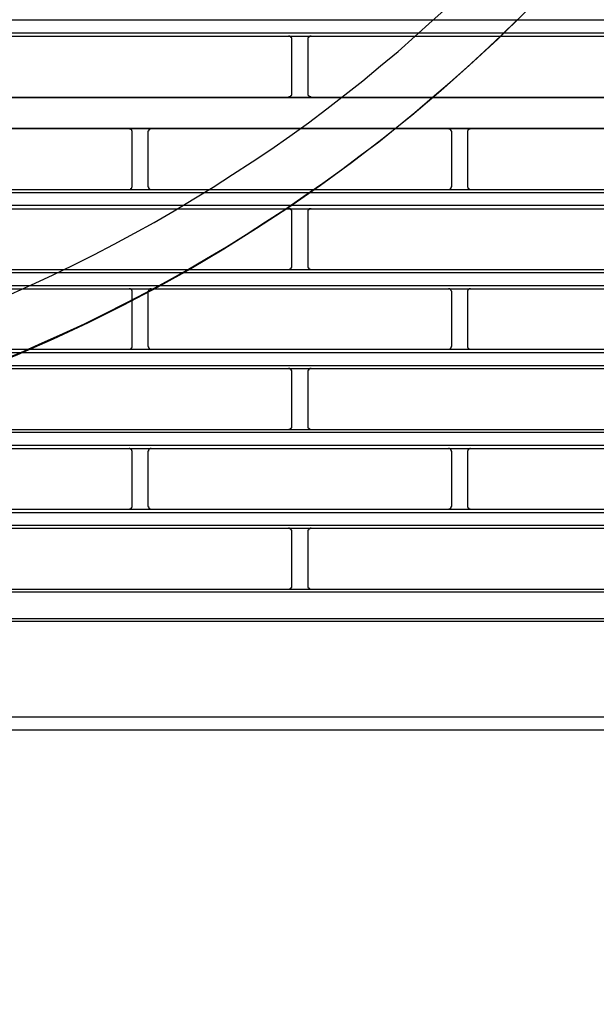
# Model space of a CAD drawing. Header units: millimetres. Extents: x 39871 to 53385, y 51832 to 57813.
# Tile 54 of 88: x 48596 to 48632, y 52623 to 52684. Entities that reach past the tile are written whole.
import ezdxf
from ezdxf import colors
from ezdxf.entities.mleader import LeaderData, LeaderLine
from ezdxf.math import Vec2, Vec3

# ---------------------------------------------------------------- set-up
doc = ezdxf.new("R2010")
doc.units = ezdxf.units.MM
doc.layers.add('AQUAREA', color=7, linetype='Continuous')
doc.layers.add('IS_KAN_OPIS', color=7, linetype='Continuous', lineweight=30)
doc.styles.add('ARIAL', font='ARIALN.TTF')

# ---------------------------------------------------------------- blocks, each defined once
blk = doc.blocks.new('SPLIT')
at = {"layer": 'AQUAREA'}
for points in [[(24697.09, -858.62), (24700.31, -857.15), (24703.53, -855.68), (24706.75, -854.14), (24709.97, -852.53), (24713.12, -850.85), (24716.27, -849.17), (24719.35, -847.49), (24722.43, -845.67), (24725.51, -843.85), (24728.52, -842.03), (24731.53, -840.07), (24734.54, -838.11), (24737.48, -836.15), (24740.42, -834.12), (24743.29, -832.02), (24746.16, -829.85), (24748.96, -827.68), (24751.76, -825.51), (24754.49, -823.2), (24757.22, -820.96), (24759.88, -818.58), (24762.54, -816.2), (24765.2, -813.82)], [(24695.34, -868.98), (24698.63, -867.65), (24701.92, -866.18), (24705.21, -864.71), (24708.5, -863.24), (24711.72, -861.63), (24714.87, -860.02), (24718.09, -858.34), (24721.24, -856.66), (24724.39, -854.91), (24727.47, -853.09), (24730.55, -851.27), (24733.63, -849.38), (24736.64, -847.42), (24739.65, -845.46), (24742.59, -843.43), (24745.53, -841.4), (24748.47, -839.3), (24751.34, -837.13), (24754.21, -834.96), (24757.01, -832.72), (24759.81, -830.41), (24762.54, -828.1), (24765.27, -825.79), (24767.93, -823.41), (24770.59, -820.96), (24773.18, -818.51), (24775.77, -815.99)], [(24308.59, -816.06), (24877.69, -816.06)], [(24308.59, -818.09), (24877.69, -818.09)], [(24308.59, -818.58), (24877.69, -818.58)], [(24740.7, -819.07), (24740.7, -819.07), (24740.7, -819), (24740.7, -818.93), (24740.7, -818.86), (24740.63, -818.86), (24740.63, -818.79), (24740.63, -818.72), (24740.56, -818.72), (24740.56, -818.65), (24740.49, -818.65), (24740.42, -818.65), (24740.42, -818.58), (24740.35, -818.58), (24740.28, -818.58), (24740.21, -818.58)], [(24743.71, -818.58), (24743.71, -818.58), (24743.64, -818.58), (24743.57, -818.58), (24743.5, -818.58), (24743.5, -818.65), (24743.43, -818.65), (24743.36, -818.65), (24743.36, -818.72), (24743.29, -818.72), (24743.29, -818.79), (24743.29, -818.86), (24743.22, -818.86), (24743.22, -818.93), (24743.22, -819), (24743.22, -819.07)], [(24740.7, -827.47), (24740.7, -819.07)], [(24743.22, -819.07), (24743.22, -827.47)], [(24308.59, -828.03), (24877.69, -828.03)], [(24308.59, -828.1), (24877.69, -828.1)], [(24740.21, -828.03), (24740.21, -828.03), (24740.28, -827.96), (24740.35, -827.96), (24740.42, -827.96), (24740.49, -827.96), (24740.49, -827.89), (24740.56, -827.89), (24740.56, -827.82), (24740.63, -827.82), (24740.63, -827.75), (24740.7, -827.75), (24740.7, -827.68), (24740.7, -827.61), (24740.7, -827.54), (24740.7, -827.47)], [(24743.22, -827.47), (24743.22, -827.54), (24743.22, -827.61), (24743.22, -827.68), (24743.22, -827.75), (24743.29, -827.75), (24743.29, -827.82), (24743.36, -827.82), (24743.36, -827.89), (24743.43, -827.89), (24743.43, -827.96), (24743.5, -827.96), (24743.57, -827.96), (24743.64, -827.96), (24743.71, -828.03)], [(24308.59, -832.86), (24877.69, -832.86)], [(24308.59, -832.93), (24877.69, -832.93)], [(24715.92, -833.42), (24715.92, -833.42), (24715.92, -833.35), (24715.92, -833.28), (24715.85, -833.28), (24715.85, -833.21), (24715.85, -833.14), (24715.78, -833.14), (24715.78, -833.07), (24715.71, -833.07), (24715.71, -833), (24715.64, -833), (24715.57, -833), (24715.5, -833), (24715.5, -832.93), (24715.43, -832.93)], [(24715.92, -841.89), (24715.92, -833.42)], [(24718.86, -832.93), (24718.86, -832.93), (24718.79, -832.93), (24718.79, -833), (24718.72, -833), (24718.65, -833), (24718.65, -833.07), (24718.58, -833.07), (24718.51, -833.07), (24718.51, -833.14), (24718.51, -833.21), (24718.44, -833.21), (24718.44, -833.28), (24718.44, -833.35), (24718.37, -833.35), (24718.37, -833.42)], [(24718.37, -833.42), (24718.37, -841.89)], [(24765.55, -833.42), (24765.55, -833.42), (24765.55, -833.35), (24765.48, -833.35), (24765.48, -833.28), (24765.48, -833.21), (24765.41, -833.21), (24765.41, -833.14), (24765.41, -833.07), (24765.34, -833.07), (24765.27, -833.07), (24765.27, -833), (24765.2, -833), (24765.13, -833), (24765.13, -832.93), (24765.06, -832.93)], [(24765.55, -841.89), (24765.55, -833.42)], [(24768.49, -832.93), (24768.49, -832.93), (24768.42, -832.93), (24768.42, -833), (24768.35, -833), (24768.28, -833), (24768.21, -833), (24768.21, -833.07), (24768.14, -833.07), (24768.14, -833.14), (24768.07, -833.14), (24768.07, -833.21), (24768.07, -833.28), (24768, -833.28), (24768, -833.35), (24768, -833.42)], [(24768, -833.42), (24768, -841.89)], [(24308.59, -842.38), (24877.69, -842.38)], [(24308.59, -842.87), (24877.69, -842.87)], [(24715.43, -842.38), (24715.43, -842.38), (24715.5, -842.38), (24715.57, -842.38), (24715.64, -842.38), (24715.64, -842.31), (24715.71, -842.31), (24715.71, -842.24), (24715.78, -842.24), (24715.78, -842.17), (24715.85, -842.17), (24715.85, -842.1), (24715.85, -842.03), (24715.92, -842.03), (24715.92, -841.96), (24715.92, -841.89)], [(24718.37, -841.89), (24718.37, -841.89), (24718.37, -841.96), (24718.44, -841.96), (24718.44, -842.03), (24718.44, -842.1), (24718.44, -842.17), (24718.51, -842.17), (24718.51, -842.24), (24718.58, -842.24), (24718.58, -842.31), (24718.65, -842.31), (24718.72, -842.31), (24718.72, -842.38), (24718.79, -842.38), (24718.86, -842.38)], [(24765.06, -842.38), (24765.06, -842.38), (24765.13, -842.38), (24765.2, -842.38), (24765.2, -842.31), (24765.27, -842.31), (24765.34, -842.31), (24765.34, -842.24), (24765.41, -842.24), (24765.41, -842.17), (24765.48, -842.17), (24765.48, -842.1), (24765.48, -842.03), (24765.48, -841.96), (24765.55, -841.96), (24765.55, -841.89)], [(24768, -841.89), (24768, -841.89), (24768, -841.96), (24768, -842.03), (24768.07, -842.03), (24768.07, -842.1), (24768.07, -842.17), (24768.14, -842.17), (24768.14, -842.24), (24768.21, -842.24), (24768.21, -842.31), (24768.28, -842.31), (24768.28, -842.38), (24768.35, -842.38), (24768.42, -842.38), (24768.49, -842.38)], [(24308.59, -844.83), (24877.69, -844.83)], [(24308.59, -845.39), (24877.69, -845.39)], [(24740.7, -845.88), (24740.7, -845.81), (24740.7, -845.74), (24740.7, -845.67), (24740.7, -845.6), (24740.63, -845.6), (24740.63, -845.53), (24740.56, -845.53), (24740.56, -845.46), (24740.49, -845.46), (24740.49, -845.39), (24740.42, -845.39), (24740.35, -845.39), (24740.28, -845.39), (24740.21, -845.39)], [(24740.7, -854.28), (24740.7, -845.88)], [(24743.71, -845.39), (24743.71, -845.39), (24743.64, -845.39), (24743.57, -845.39), (24743.5, -845.39), (24743.43, -845.39), (24743.43, -845.46), (24743.36, -845.46), (24743.36, -845.53), (24743.29, -845.53), (24743.29, -845.6), (24743.22, -845.6), (24743.22, -845.67), (24743.22, -845.74), (24743.22, -845.81), (24743.22, -845.88)], [(24743.22, -845.88), (24743.22, -854.28)], [(24308.59, -854.77), (24877.69, -854.77)], [(24308.59, -855.26), (24877.69, -855.26)], [(24740.21, -854.77), (24740.21, -854.77), (24740.28, -854.77), (24740.35, -854.77), (24740.42, -854.77), (24740.42, -854.7), (24740.49, -854.7), (24740.56, -854.7), (24740.56, -854.63), (24740.63, -854.63), (24740.63, -854.56), (24740.63, -854.49), (24740.7, -854.49), (24740.7, -854.42), (24740.7, -854.35), (24740.7, -854.28)], [(24743.22, -854.28), (24743.22, -854.28), (24743.22, -854.35), (24743.22, -854.42), (24743.22, -854.49), (24743.29, -854.49), (24743.29, -854.56), (24743.29, -854.63), (24743.36, -854.63), (24743.36, -854.7), (24743.43, -854.7), (24743.5, -854.7), (24743.5, -854.77), (24743.57, -854.77), (24743.64, -854.77), (24743.71, -854.77)], [(24308.59, -857.29), (24877.69, -857.29)], [(24308.59, -857.78), (24877.69, -857.78)], [(24715.92, -858.27), (24715.92, -858.27), (24715.92, -858.2), (24715.92, -858.13), (24715.92, -858.06), (24715.85, -858.06), (24715.85, -857.99), (24715.78, -857.92), (24715.71, -857.85), (24715.64, -857.85), (24715.64, -857.78), (24715.57, -857.78), (24715.5, -857.78), (24715.43, -857.78)], [(24715.92, -866.67), (24715.92, -858.27)], [(24718.86, -857.78), (24718.86, -857.78), (24718.79, -857.78), (24718.72, -857.78), (24718.65, -857.78), (24718.65, -857.85), (24718.58, -857.85), (24718.58, -857.92), (24718.51, -857.92), (24718.51, -857.99), (24718.44, -857.99), (24718.44, -858.06), (24718.44, -858.13), (24718.37, -858.2), (24718.37, -858.27)], [(24718.37, -858.27), (24718.37, -866.67)], [(24765.55, -858.27), (24765.55, -858.27), (24765.55, -858.2), (24765.48, -858.13), (24765.48, -858.06), (24765.48, -857.99), (24765.41, -857.99), (24765.41, -857.92), (24765.34, -857.92), (24765.34, -857.85), (24765.27, -857.85), (24765.27, -857.78), (24765.2, -857.78), (24765.13, -857.78), (24765.06, -857.78)], [(24765.55, -866.67), (24765.55, -858.27)], [(24768.49, -857.78), (24768.49, -857.78), (24768.42, -857.78), (24768.35, -857.78), (24768.28, -857.78), (24768.28, -857.85), (24768.21, -857.85), (24768.14, -857.92), (24768.07, -857.92), (24768.07, -857.99), (24768.07, -858.06), (24768, -858.06), (24768, -858.13), (24768, -858.2), (24768, -858.27)], [(24768, -858.27), (24768, -866.67)], [(24308.59, -867.16), (24877.69, -867.16)], [(24308.59, -867.65), (24877.69, -867.65)], [(24715.43, -867.16), (24715.43, -867.16), (24715.5, -867.16), (24715.57, -867.16), (24715.64, -867.16), (24715.64, -867.09), (24715.71, -867.09), (24715.78, -867.09), (24715.78, -867.02), (24715.85, -866.95), (24715.85, -866.88), (24715.92, -866.88), (24715.92, -866.81), (24715.92, -866.74), (24715.92, -866.67)], [(24718.37, -866.67), (24718.37, -866.67), (24718.37, -866.74), (24718.44, -866.81), (24718.44, -866.88), (24718.44, -866.95), (24718.51, -866.95), (24718.51, -867.02), (24718.58, -867.02), (24718.58, -867.09), (24718.65, -867.09), (24718.65, -867.16), (24718.72, -867.16), (24718.79, -867.16), (24718.86, -867.16)], [(24765.06, -867.16), (24765.06, -867.16), (24765.13, -867.16), (24765.2, -867.16), (24765.27, -867.16), (24765.27, -867.09), (24765.34, -867.09), (24765.34, -867.02), (24765.41, -867.02), (24765.41, -866.95), (24765.48, -866.95), (24765.48, -866.88), (24765.48, -866.81), (24765.55, -866.74), (24765.55, -866.67)], [(24768, -866.67), (24768, -866.67), (24768, -866.74), (24768, -866.81), (24768, -866.88), (24768.07, -866.88), (24768.07, -866.95), (24768.07, -867.02), (24768.14, -867.02), (24768.14, -867.09), (24768.21, -867.09), (24768.28, -867.09), (24768.28, -867.16), (24768.35, -867.16), (24768.42, -867.16), (24768.49, -867.16)], [(24308.59, -869.68), (24877.69, -869.68)], [(24308.59, -870.17), (24877.69, -870.17)], [(24740.7, -870.66), (24740.7, -870.66), (24740.7, -870.59), (24740.7, -870.52), (24740.7, -870.45), (24740.63, -870.45), (24740.63, -870.38), (24740.63, -870.31), (24740.56, -870.31), (24740.56, -870.24), (24740.49, -870.24), (24740.42, -870.24), (24740.42, -870.17), (24740.35, -870.17), (24740.28, -870.17), (24740.21, -870.17)], [(24740.7, -879.06), (24740.7, -870.66)], [(24743.71, -870.17), (24743.71, -870.17), (24743.64, -870.17), (24743.57, -870.17), (24743.5, -870.17), (24743.5, -870.24), (24743.43, -870.24), (24743.36, -870.24), (24743.36, -870.31), (24743.29, -870.31), (24743.29, -870.38), (24743.29, -870.45), (24743.22, -870.45), (24743.22, -870.52), (24743.22, -870.59), (24743.22, -870.66)], [(24743.22, -870.66), (24743.22, -879.06)], [(24308.59, -879.62), (24877.69, -879.62)], [(24308.59, -880.04), (24877.69, -880.04)], [(24740.21, -879.62), (24740.21, -879.62), (24740.28, -879.62), (24740.28, -879.55), (24740.35, -879.55), (24740.42, -879.55), (24740.49, -879.55), (24740.49, -879.48), (24740.56, -879.48), (24740.56, -879.41), (24740.63, -879.41), (24740.63, -879.34), (24740.7, -879.34), (24740.7, -879.27), (24740.7, -879.2), (24740.7, -879.13), (24740.7, -879.06)], [(24743.22, -879.06), (24743.22, -879.13), (24743.22, -879.2), (24743.22, -879.27), (24743.22, -879.34), (24743.29, -879.34), (24743.29, -879.41), (24743.36, -879.41), (24743.36, -879.48), (24743.43, -879.48), (24743.43, -879.55), (24743.5, -879.55), (24743.57, -879.55), (24743.64, -879.55), (24743.64, -879.62), (24743.71, -879.62)], [(24308.59, -882.07), (24877.69, -882.07)], [(24308.59, -882.56), (24877.69, -882.56)], [(24715.92, -883.05), (24715.92, -883.05), (24715.92, -882.98), (24715.92, -882.91), (24715.85, -882.91), (24715.85, -882.84), (24715.85, -882.77), (24715.78, -882.77), (24715.78, -882.7), (24715.71, -882.7), (24715.71, -882.63), (24715.64, -882.63), (24715.57, -882.56), (24715.5, -882.56), (24715.43, -882.56)], [(24715.92, -883.05), (24715.92, -883.05), (24715.92, -882.98), (24715.92, -882.91), (24715.85, -882.91), (24715.85, -882.84), (24715.85, -882.77), (24715.78, -882.77), (24715.78, -882.7), (24715.71, -882.7), (24715.71, -882.63), (24715.64, -882.63), (24715.57, -882.56), (24715.5, -882.56), (24715.43, -882.56)], [(24715.92, -891.52), (24715.92, -883.05)], [(24715.92, -891.52), (24715.92, -883.05)], [(24718.86, -882.56), (24718.86, -882.56), (24718.79, -882.56), (24718.72, -882.56), (24718.72, -882.63), (24718.65, -882.63), (24718.58, -882.63), (24718.58, -882.7), (24718.51, -882.7), (24718.51, -882.77), (24718.44, -882.77), (24718.44, -882.84), (24718.44, -882.91), (24718.44, -882.98), (24718.37, -882.98), (24718.37, -883.05)], [(24718.86, -882.56), (24718.86, -882.56), (24718.79, -882.56), (24718.72, -882.56), (24718.72, -882.63), (24718.65, -882.63), (24718.58, -882.63), (24718.58, -882.7), (24718.51, -882.7), (24718.51, -882.77), (24718.44, -882.77), (24718.44, -882.84), (24718.44, -882.91), (24718.44, -882.98), (24718.37, -882.98), (24718.37, -883.05)], [(24718.37, -883.05), (24718.37, -891.52)], [(24718.37, -883.05), (24718.37, -891.52)], [(24765.55, -883.05), (24765.55, -883.05), (24765.55, -882.98), (24765.48, -882.98), (24765.48, -882.91), (24765.48, -882.84), (24765.48, -882.77), (24765.41, -882.77), (24765.41, -882.7), (24765.34, -882.7), (24765.34, -882.63), (24765.27, -882.63), (24765.2, -882.63), (24765.2, -882.56), (24765.13, -882.56), (24765.06, -882.56)], [(24765.55, -883.05), (24765.55, -883.05), (24765.55, -882.98), (24765.48, -882.98), (24765.48, -882.91), (24765.48, -882.84), (24765.48, -882.77), (24765.41, -882.77), (24765.41, -882.7), (24765.34, -882.7), (24765.34, -882.63), (24765.27, -882.63), (24765.2, -882.63), (24765.2, -882.56), (24765.13, -882.56), (24765.06, -882.56)], [(24765.55, -891.52), (24765.55, -883.05)], [(24765.55, -891.52), (24765.55, -883.05)], [(24768.49, -882.56), (24768.49, -882.56), (24768.42, -882.56), (24768.35, -882.56), (24768.28, -882.63), (24768.21, -882.63), (24768.21, -882.7), (24768.14, -882.7), (24768.14, -882.77), (24768.07, -882.77), (24768.07, -882.84), (24768.07, -882.91), (24768, -882.91), (24768, -882.98), (24768, -883.05)], [(24768.49, -882.56), (24768.49, -882.56), (24768.42, -882.56), (24768.35, -882.56), (24768.28, -882.63), (24768.21, -882.63), (24768.21, -882.7), (24768.14, -882.7), (24768.14, -882.77), (24768.07, -882.77), (24768.07, -882.84), (24768.07, -882.91), (24768, -882.91), (24768, -882.98), (24768, -883.05)], [(24768, -883.05), (24768, -891.52)], [(24768, -883.05), (24768, -891.52)], [(24343.87, -892.01), (24842.41, -892.01)], [(24343.87, -892.01), (24842.41, -892.01)], [(24715.43, -892.01), (24715.43, -892.01), (24715.5, -892.01), (24715.5, -891.94), (24715.57, -891.94), (24715.64, -891.94), (24715.71, -891.94), (24715.71, -891.87), (24715.78, -891.87), (24715.78, -891.8), (24715.85, -891.8), (24715.85, -891.73), (24715.85, -891.66), (24715.92, -891.66), (24715.92, -891.59), (24715.92, -891.52)], [(24715.43, -892.01), (24715.43, -892.01), (24715.5, -892.01), (24715.5, -891.94), (24715.57, -891.94), (24715.64, -891.94), (24715.71, -891.94), (24715.71, -891.87), (24715.78, -891.87), (24715.78, -891.8), (24715.85, -891.8), (24715.85, -891.73), (24715.85, -891.66), (24715.92, -891.66), (24715.92, -891.59), (24715.92, -891.52)], [(24718.37, -891.52), (24718.37, -891.52), (24718.37, -891.59), (24718.44, -891.59), (24718.44, -891.66), (24718.44, -891.73), (24718.51, -891.73), (24718.51, -891.8), (24718.51, -891.87), (24718.58, -891.87), (24718.65, -891.87), (24718.65, -891.94), (24718.72, -891.94), (24718.79, -891.94), (24718.79, -892.01), (24718.86, -892.01)], [(24718.37, -891.52), (24718.37, -891.52), (24718.37, -891.59), (24718.44, -891.59), (24718.44, -891.66), (24718.44, -891.73), (24718.51, -891.73), (24718.51, -891.8), (24718.51, -891.87), (24718.58, -891.87), (24718.65, -891.87), (24718.65, -891.94), (24718.72, -891.94), (24718.79, -891.94), (24718.79, -892.01), (24718.86, -892.01)], [(24765.06, -892.01), (24765.06, -892.01), (24765.13, -892.01), (24765.13, -891.94), (24765.2, -891.94), (24765.27, -891.94), (24765.27, -891.87), (24765.34, -891.87), (24765.41, -891.87), (24765.41, -891.8), (24765.41, -891.73), (24765.48, -891.73), (24765.48, -891.66), (24765.48, -891.59), (24765.55, -891.59), (24765.55, -891.52)], [(24765.06, -892.01), (24765.06, -892.01), (24765.13, -892.01), (24765.13, -891.94), (24765.2, -891.94), (24765.27, -891.94), (24765.27, -891.87), (24765.34, -891.87), (24765.41, -891.87), (24765.41, -891.8), (24765.41, -891.73), (24765.48, -891.73), (24765.48, -891.66), (24765.48, -891.59), (24765.55, -891.59), (24765.55, -891.52)], [(24768, -891.52), (24768, -891.52), (24768, -891.59), (24768, -891.66), (24768.07, -891.66), (24768.07, -891.73), (24768.07, -891.8), (24768.14, -891.8), (24768.14, -891.87), (24768.21, -891.87), (24768.21, -891.94), (24768.28, -891.94), (24768.35, -891.94), (24768.42, -891.94), (24768.42, -892.01), (24768.49, -892.01)], [(24768, -891.52), (24768, -891.52), (24768, -891.59), (24768, -891.66), (24768.07, -891.66), (24768.07, -891.73), (24768.07, -891.8), (24768.14, -891.8), (24768.14, -891.87), (24768.21, -891.87), (24768.21, -891.94), (24768.28, -891.94), (24768.35, -891.94), (24768.42, -891.94), (24768.42, -892.01), (24768.49, -892.01)], [(24343.87, -892.5), (24842.41, -892.5)], [(24343.87, -894.46), (24842.41, -894.46)], [(24343.87, -894.95), (24842.41, -894.95)], [(24343.87, -894.95), (24842.41, -894.95)], [(24740.7, -895.44), (24740.7, -895.44), (24740.7, -895.37), (24740.7, -895.3), (24740.7, -895.23), (24740.63, -895.23), (24740.63, -895.16), (24740.56, -895.16), (24740.56, -895.09), (24740.49, -895.09), (24740.49, -895.02), (24740.42, -895.02), (24740.35, -895.02), (24740.35, -894.95), (24740.28, -894.95), (24740.21, -894.95)], [(24740.7, -895.44), (24740.7, -895.44), (24740.7, -895.37), (24740.7, -895.3), (24740.7, -895.23), (24740.63, -895.23), (24740.63, -895.16), (24740.56, -895.16), (24740.56, -895.09), (24740.49, -895.09), (24740.49, -895.02), (24740.42, -895.02), (24740.35, -895.02), (24740.35, -894.95), (24740.28, -894.95), (24740.21, -894.95)], [(24743.71, -894.95), (24743.71, -894.95), (24743.64, -894.95), (24743.57, -894.95), (24743.57, -895.02), (24743.5, -895.02), (24743.43, -895.02), (24743.43, -895.09), (24743.36, -895.09), (24743.36, -895.16), (24743.29, -895.16), (24743.29, -895.23), (24743.22, -895.23), (24743.22, -895.3), (24743.22, -895.37), (24743.22, -895.44)], [(24743.71, -894.95), (24743.71, -894.95), (24743.64, -894.95), (24743.57, -894.95), (24743.57, -895.02), (24743.5, -895.02), (24743.43, -895.02), (24743.43, -895.09), (24743.36, -895.09), (24743.36, -895.16), (24743.29, -895.16), (24743.29, -895.23), (24743.22, -895.23), (24743.22, -895.3), (24743.22, -895.37), (24743.22, -895.44)], [(24740.7, -903.91), (24740.7, -895.44)], [(24740.7, -903.91), (24740.7, -895.44)], [(24743.22, -895.44), (24743.22, -903.91)], [(24743.22, -895.44), (24743.22, -903.91)], [(24308.59, -904.4), (24877.69, -904.4)], [(24740.21, -904.4), (24740.21, -904.4), (24740.28, -904.4), (24740.35, -904.4), (24740.35, -904.33), (24740.42, -904.33), (24740.49, -904.33), (24740.49, -904.26), (24740.56, -904.26), (24740.56, -904.19), (24740.63, -904.19), (24740.63, -904.12), (24740.7, -904.12), (24740.7, -904.05), (24740.7, -903.98), (24740.7, -903.91)], [(24740.21, -904.4), (24740.21, -904.4), (24740.28, -904.4), (24740.35, -904.4), (24740.35, -904.33), (24740.42, -904.33), (24740.49, -904.33), (24740.49, -904.26), (24740.56, -904.26), (24740.56, -904.19), (24740.63, -904.19), (24740.63, -904.12), (24740.7, -904.12), (24740.7, -904.05), (24740.7, -903.98), (24740.7, -903.91)], [(24743.22, -903.91), (24743.22, -903.91), (24743.22, -903.98), (24743.22, -904.05), (24743.22, -904.12), (24743.29, -904.12), (24743.29, -904.19), (24743.36, -904.19), (24743.36, -904.26), (24743.43, -904.26), (24743.43, -904.33), (24743.5, -904.33), (24743.57, -904.33), (24743.57, -904.4), (24743.64, -904.4), (24743.71, -904.4)], [(24743.22, -903.91), (24743.22, -903.91), (24743.22, -903.98), (24743.22, -904.05), (24743.22, -904.12), (24743.29, -904.12), (24743.29, -904.19), (24743.36, -904.19), (24743.36, -904.26), (24743.43, -904.26), (24743.43, -904.33), (24743.5, -904.33), (24743.57, -904.33), (24743.57, -904.4), (24743.64, -904.4), (24743.71, -904.4)], [(24308.59, -904.82), (24877.69, -904.82)], [(24308.59, -908.95), (24877.69, -908.95)], [(24308.59, -909.37), (24877.69, -909.37)], [(24316, -924.21), (24870.27, -924.21)], [(24316.35, -926.24), (24869.92, -926.24)]]:
    blk.add_lwpolyline(points, dxfattribs=at)
blk.add_open_spline([(24849.6, -639.5), (24849.6, -502.51), (24738.55, -391.46), (24601.57, -391.46), (24464.58, -391.46), (24353.54, -502.51), (24353.54, -639.5), (24353.54, -776.48), (24464.58, -887.53), (24601.57, -887.53), (24738.55, -887.53), (24849.6, -776.48), (24849.6, -639.5)], degree=3, knots=[0, 0, 0, 0, 1, 1, 1, 2, 2, 2, 3, 3, 3, 4, 4, 4, 4], dxfattribs=at)
blk = doc.blocks.new('_None')

msp = doc.modelspace()

# ---------------------------------------------------------------- block references
at = {"lineweight": 13, "xscale": 0.4, "yscale": 0.4, "zscale": 0.4}
msp.add_blockref('SPLIT', (38716.626, 53010.774), dxfattribs=at)

# ---------------------------------------------------------------- leaders
at = {"layer": 'IS_KAN_OPIS', "color": 212}
ml = msp.add_multileader_mtext('Standard', dxfattribs=at)
ml.set_content('\\pxql;{\\C256;Układ pompowy - \\A1;obieg ogrzewania\\Pgrzejnikowego 55/45%%DC; 35kPa; 11,3kW; 917,53kg/h\\P\\C1;Pompa  1~230V; 0,2kW}', color=212, style='ARIAL')
ml.set_leader_properties(color=212)
ml.set_arrow_properties(name='NONE')
ml.build(insert=Vec2(0, 0))
ml.multileader.update_dxf_attribs({"text_left_attachment_type": 6, "text_right_attachment_type": 6, "dogleg_length": 5, "arrow_head_size": 3})
ctx = ml.context
ctx.base_point, ctx.char_height, ctx.arrow_head_size, ctx.landing_gap_size, ctx.plane_origin = Vec3(45306.642, 52379.527), 30, 3, 1, Vec3(43632.71, 52295.388)
ctx.left_attachment, ctx.right_attachment = 6, 6
notes = []
notes.append((ctx, [(0, (1, 1, 0), (45301.642, 52379.527), (1, 0), 5, [(0, [(45125.376, 52771.048)], 0, [])])]))
ctx.mtext.insert, ctx.mtext.width, ctx.mtext.flow_direction = Vec3(45307.642, 52417.856), 8077.03979, 5
for ctx, leaders in notes:
    for number, flags, end, landing, length, lines in leaders:
        leader = LeaderData()
        leader.index, (leader.has_last_leader_line, leader.has_dogleg_vector, leader.attachment_direction) = number, flags
        leader.last_leader_point, leader.dogleg_vector, leader.dogleg_length = Vec3(end), Vec3(landing), length
        for number, points, colour, breaks in lines:
            line = LeaderLine()
            line.index, line.vertices, line.color, line.breaks = number, Vec3.list(points), colors.encode_raw_color(colour), breaks
            leader.lines.append(line)
        ctx.leaders.append(leader)

doc.saveas('drawing.dxf')
